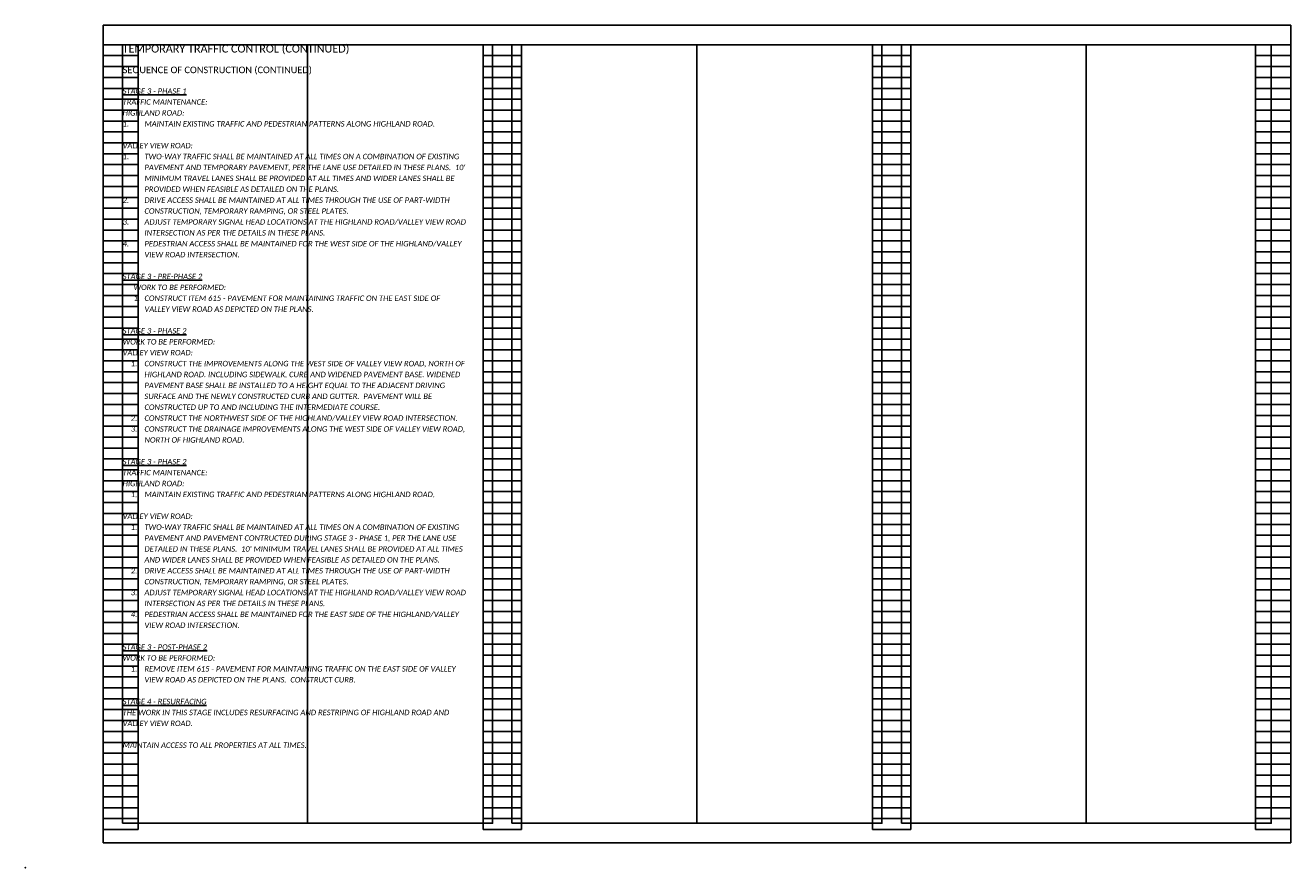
# Model space of a CAD drawing. Header units: feet. Extents: x 105 to 304, y 6 to 66.
# Tile 13 of 13: x 271 to 304, y 22 to 43. Entities that reach past the tile are written whole.
import ezdxf

# ---------------------------------------------------------------- set-up
doc = ezdxf.new("R2010")
doc.units = ezdxf.units.FT
doc.header["$MEASUREMENT"] = 0
doc.layers.add('0_VIEW', color=7, linetype='Continuous', plot=False)
doc.layers.add('SC_Scratch1', color=7, linetype='Continuous', plot=False)
doc.layers.add('TX_P_1', color=7, linetype='Continuous')
doc.styles.add('P_Slanted-Bold_Normal', font='calibriz.ttf', dxfattribs={"height": 0.14})
doc.styles.add('P_Slanted-Bold_Title', font='calibriz.ttf', dxfattribs={"height": 0.2})
doc.styles.add('P_Slanted-Normal LS 1.00', font='calibrii.ttf', dxfattribs={"height": 0.14})

# ---------------------------------------------------------------- blocks, each defined once
blk = doc.blocks.new('3COL')
at = {"layer": '0_VIEW', "color": 3, "linetype": 'Continuous'}
for p, q in [((2, 0.98), (2, 21.14)), ((2, 21.14), (2.9, 21.14)), ((2.9, 0.98), (2.9, 21.14)), ((11.76, 0.98), (11.76, 21.14)), ((11.76, 21.14), (12.74, 21.14)), ((12.74, 0.98), (12.74, 21.14)), ((21.76, 0.98), (21.76, 21.14)), ((21.76, 21.14), (22.74, 21.14)), ((22.74, 0.98), (22.74, 21.14)), ((31.6, 0.98), (31.6, 21.14)), ((31.6, 21.14), (32.5, 21.14)), ((32.5, 0.98), (32.5, 21.14)), ((2, 20.86), (2.9, 20.86)), ((11.76, 20.86), (12.74, 20.86)), ((21.76, 20.86), (22.74, 20.86)), ((31.6, 20.86), (32.5, 20.86)), ((2, 20.58), (2.9, 20.58)), ((11.76, 20.58), (12.74, 20.58)), ((21.76, 20.58), (22.74, 20.58)), ((31.6, 20.58), (32.5, 20.58)), ((2, 20.3), (2.9, 20.3)), ((11.76, 20.3), (12.74, 20.3)), ((21.76, 20.3), (22.74, 20.3)), ((31.6, 20.3), (32.5, 20.3)), ((2, 20.02), (2.9, 20.02)), ((11.76, 20.02), (12.74, 20.02)), ((21.76, 20.02), (22.74, 20.02)), ((31.6, 20.02), (32.5, 20.02)), ((2, 19.74), (2.9, 19.74)), ((11.76, 19.74), (12.74, 19.74)), ((21.76, 19.74), (22.74, 19.74)), ((31.6, 19.74), (32.5, 19.74)), ((2, 19.46), (2.9, 19.46)), ((2, 19.18), (2.9, 19.18)), ((11.76, 19.46), (12.74, 19.46)), ((11.76, 19.18), (12.74, 19.18)), ((21.76, 19.46), (22.74, 19.46)), ((21.76, 19.18), (22.74, 19.18)), ((31.6, 19.46), (32.5, 19.46)), ((31.6, 19.18), (32.5, 19.18)), ((2, 18.9), (2.9, 18.9)), ((11.76, 18.9), (12.74, 18.9)), ((21.76, 18.9), (22.74, 18.9)), ((31.6, 18.9), (32.5, 18.9)), ((2, 18.62), (2.9, 18.62)), ((11.76, 18.62), (12.74, 18.62)), ((21.76, 18.62), (22.74, 18.62)), ((31.6, 18.62), (32.5, 18.62)), ((2, 18.34), (2.9, 18.34)), ((11.76, 18.34), (12.74, 18.34)), ((21.76, 18.34), (22.74, 18.34)), ((31.6, 18.34), (32.5, 18.34)), ((2, 18.06), (2.9, 18.06)), ((11.76, 18.06), (12.74, 18.06)), ((21.76, 18.06), (22.74, 18.06)), ((31.6, 18.06), (32.5, 18.06)), ((2, 17.78), (2.9, 17.78)), ((11.76, 17.78), (12.74, 17.78)), ((21.76, 17.78), (22.74, 17.78)), ((31.6, 17.78), (32.5, 17.78)), ((2, 17.5), (2.9, 17.5)), ((11.76, 17.5), (12.74, 17.5)), ((21.76, 17.5), (22.74, 17.5)), ((31.6, 17.5), (32.5, 17.5)), ((2, 17.22), (2.9, 17.22)), ((2, 16.94), (2.9, 16.94)), ((11.76, 17.22), (12.74, 17.22)), ((11.76, 16.94), (12.74, 16.94)), ((21.76, 17.22), (22.74, 17.22)), ((21.76, 16.94), (22.74, 16.94)), ((31.6, 17.22), (32.5, 17.22)), ((31.6, 16.94), (32.5, 16.94)), ((2, 16.66), (2.9, 16.66)), ((11.76, 16.66), (12.74, 16.66)), ((21.76, 16.66), (22.74, 16.66)), ((31.6, 16.66), (32.5, 16.66)), ((2, 16.38), (2.9, 16.38)), ((11.76, 16.38), (12.74, 16.38)), ((21.76, 16.38), (22.74, 16.38)), ((31.6, 16.38), (32.5, 16.38)), ((2, 16.1), (2.9, 16.1)), ((11.76, 16.1), (12.74, 16.1)), ((21.76, 16.1), (22.74, 16.1)), ((31.6, 16.1), (32.5, 16.1)), ((2, 15.82), (2.9, 15.82)), ((11.76, 15.82), (12.74, 15.82)), ((21.76, 15.82), (22.74, 15.82)), ((31.6, 15.82), (32.5, 15.82)), ((2, 15.54), (2.9, 15.54)), ((11.76, 15.54), (12.74, 15.54)), ((21.76, 15.54), (22.74, 15.54)), ((31.6, 15.54), (32.5, 15.54)), ((2, 15.26), (2.9, 15.26)), ((2, 14.98), (2.9, 14.98)), ((11.76, 15.26), (12.74, 15.26)), ((11.76, 14.98), (12.74, 14.98)), ((21.76, 15.26), (22.74, 15.26)), ((21.76, 14.98), (22.74, 14.98)), ((31.6, 15.26), (32.5, 15.26)), ((31.6, 14.98), (32.5, 14.98)), ((2, 14.7), (2.9, 14.7)), ((11.76, 14.7), (12.74, 14.7)), ((21.76, 14.7), (22.74, 14.7)), ((31.6, 14.7), (32.5, 14.7)), ((2, 14.42), (2.9, 14.42)), ((11.76, 14.42), (12.74, 14.42)), ((21.76, 14.42), (22.74, 14.42)), ((31.6, 14.42), (32.5, 14.42)), ((2, 14.14), (2.9, 14.14)), ((11.76, 14.14), (12.74, 14.14)), ((21.76, 14.14), (22.74, 14.14)), ((31.6, 14.14), (32.5, 14.14)), ((2, 13.86), (2.9, 13.86)), ((11.76, 13.86), (12.74, 13.86)), ((21.76, 13.86), (22.74, 13.86)), ((31.6, 13.86), (32.5, 13.86)), ((2, 13.58), (2.9, 13.58)), ((11.76, 13.58), (12.74, 13.58)), ((21.76, 13.58), (22.74, 13.58)), ((31.6, 13.58), (32.5, 13.58)), ((2, 13.3), (2.9, 13.3)), ((2, 13.02), (2.9, 13.02)), ((11.76, 13.3), (12.74, 13.3)), ((11.76, 13.02), (12.74, 13.02)), ((21.76, 13.3), (22.74, 13.3)), ((21.76, 13.02), (22.74, 13.02)), ((31.6, 13.3), (32.5, 13.3)), ((31.6, 13.02), (32.5, 13.02)), ((2, 12.74), (2.9, 12.74)), ((11.76, 12.74), (12.74, 12.74)), ((21.76, 12.74), (22.74, 12.74)), ((31.6, 12.74), (32.5, 12.74)), ((2, 12.46), (2.9, 12.46)), ((11.76, 12.46), (12.74, 12.46)), ((21.76, 12.46), (22.74, 12.46)), ((31.6, 12.46), (32.5, 12.46)), ((2, 12.18), (2.9, 12.18)), ((11.76, 12.18), (12.74, 12.18)), ((21.76, 12.18), (22.74, 12.18)), ((31.6, 12.18), (32.5, 12.18)), ((2, 11.9), (2.9, 11.9)), ((11.76, 11.9), (12.74, 11.9)), ((21.76, 11.9), (22.74, 11.9)), ((31.6, 11.9), (32.5, 11.9)), ((2, 11.62), (2.9, 11.62)), ((11.76, 11.62), (12.74, 11.62)), ((21.76, 11.62), (22.74, 11.62)), ((31.6, 11.62), (32.5, 11.62)), ((2, 11.34), (2.9, 11.34)), ((2, 11.06), (2.9, 11.06)), ((11.76, 11.34), (12.74, 11.34)), ((11.76, 11.06), (12.74, 11.06)), ((21.76, 11.34), (22.74, 11.34)), ((21.76, 11.06), (22.74, 11.06)), ((31.6, 11.34), (32.5, 11.34)), ((31.6, 11.06), (32.5, 11.06)), ((2, 10.78), (2.9, 10.78)), ((11.76, 10.78), (12.74, 10.78)), ((21.76, 10.78), (22.74, 10.78)), ((31.6, 10.78), (32.5, 10.78)), ((2, 10.5), (2.9, 10.5)), ((11.76, 10.5), (12.74, 10.5)), ((21.76, 10.5), (22.74, 10.5)), ((31.6, 10.5), (32.5, 10.5)), ((2, 10.22), (2.9, 10.22)), ((11.76, 10.22), (12.74, 10.22)), ((21.76, 10.22), (22.74, 10.22)), ((31.6, 10.22), (32.5, 10.22)), ((2, 9.94), (2.9, 9.94)), ((11.76, 9.94), (12.74, 9.94)), ((21.76, 9.94), (22.74, 9.94)), ((31.6, 9.94), (32.5, 9.94)), ((2, 9.66), (2.9, 9.66)), ((11.76, 9.66), (12.74, 9.66)), ((21.76, 9.66), (22.74, 9.66)), ((31.6, 9.66), (32.5, 9.66)), ((2, 9.38), (2.9, 9.38)), ((11.76, 9.38), (12.74, 9.38)), ((21.76, 9.38), (22.74, 9.38)), ((31.6, 9.38), (32.5, 9.38)), ((2, 9.1), (2.9, 9.1)), ((2, 8.82), (2.9, 8.82)), ((11.76, 9.1), (12.74, 9.1)), ((11.76, 8.82), (12.74, 8.82)), ((21.76, 9.1), (22.74, 9.1)), ((21.76, 8.82), (22.74, 8.82)), ((31.6, 9.1), (32.5, 9.1)), ((31.6, 8.82), (32.5, 8.82)), ((2, 8.54), (2.9, 8.54)), ((11.76, 8.54), (12.74, 8.54)), ((21.76, 8.54), (22.74, 8.54)), ((31.6, 8.54), (32.5, 8.54)), ((2, 8.26), (2.9, 8.26)), ((11.76, 8.26), (12.74, 8.26)), ((21.76, 8.26), (22.74, 8.26)), ((31.6, 8.26), (32.5, 8.26)), ((2, 7.98), (2.9, 7.98)), ((11.76, 7.98), (12.74, 7.98)), ((21.76, 7.98), (22.74, 7.98)), ((31.6, 7.98), (32.5, 7.98)), ((2, 7.7), (2.9, 7.7)), ((11.76, 7.7), (12.74, 7.7)), ((21.76, 7.7), (22.74, 7.7)), ((31.6, 7.7), (32.5, 7.7)), ((2, 7.42), (2.9, 7.42)), ((11.76, 7.42), (12.74, 7.42)), ((21.76, 7.42), (22.74, 7.42)), ((31.6, 7.42), (32.5, 7.42)), ((2, 7.14), (2.9, 7.14)), ((2, 6.86), (2.9, 6.86)), ((11.76, 7.14), (12.74, 7.14)), ((11.76, 6.86), (12.74, 6.86)), ((21.76, 7.14), (22.74, 7.14)), ((21.76, 6.86), (22.74, 6.86)), ((31.6, 7.14), (32.5, 7.14)), ((31.6, 6.86), (32.5, 6.86)), ((2, 6.58), (2.9, 6.58)), ((11.76, 6.58), (12.74, 6.58)), ((21.76, 6.58), (22.74, 6.58)), ((31.6, 6.58), (32.5, 6.58)), ((2, 6.3), (2.9, 6.3)), ((11.76, 6.3), (12.74, 6.3)), ((21.76, 6.3), (22.74, 6.3)), ((31.6, 6.3), (32.5, 6.3)), ((2, 6.02), (2.9, 6.02)), ((11.76, 6.02), (12.74, 6.02)), ((21.76, 6.02), (22.74, 6.02)), ((31.6, 6.02), (32.5, 6.02)), ((2, 5.74), (2.9, 5.74)), ((11.76, 5.74), (12.74, 5.74)), ((21.76, 5.74), (22.74, 5.74)), ((31.6, 5.74), (32.5, 5.74)), ((2, 5.46), (2.9, 5.46)), ((11.76, 5.46), (12.74, 5.46)), ((21.76, 5.46), (22.74, 5.46)), ((31.6, 5.46), (32.5, 5.46)), ((2, 5.18), (2.9, 5.18)), ((2, 4.9), (2.9, 4.9)), ((11.76, 5.18), (12.74, 5.18)), ((11.76, 4.9), (12.74, 4.9)), ((21.76, 5.18), (22.74, 5.18)), ((21.76, 4.9), (22.74, 4.9)), ((31.6, 5.18), (32.5, 5.18)), ((31.6, 4.9), (32.5, 4.9)), ((2, 4.62), (2.9, 4.62)), ((11.76, 4.62), (12.74, 4.62)), ((21.76, 4.62), (22.74, 4.62)), ((31.6, 4.62), (32.5, 4.62)), ((2, 4.34), (2.9, 4.34)), ((11.76, 4.34), (12.74, 4.34)), ((21.76, 4.34), (22.74, 4.34)), ((31.6, 4.34), (32.5, 4.34)), ((2, 4.06), (2.9, 4.06)), ((11.76, 4.06), (12.74, 4.06)), ((21.76, 4.06), (22.74, 4.06)), ((31.6, 4.06), (32.5, 4.06)), ((2, 3.78), (2.9, 3.78)), ((11.76, 3.78), (12.74, 3.78)), ((21.76, 3.78), (22.74, 3.78)), ((31.6, 3.78), (32.5, 3.78)), ((2, 3.5), (2.9, 3.5)), ((11.76, 3.5), (12.74, 3.5)), ((21.76, 3.5), (22.74, 3.5)), ((31.6, 3.5), (32.5, 3.5)), ((2, 3.22), (2.9, 3.22)), ((2, 2.94), (2.9, 2.94)), ((11.76, 3.22), (12.74, 3.22)), ((11.76, 2.94), (12.74, 2.94)), ((21.76, 3.22), (22.74, 3.22)), ((21.76, 2.94), (22.74, 2.94)), ((31.6, 3.22), (32.5, 3.22)), ((31.6, 2.94), (32.5, 2.94)), ((2, 2.66), (2.9, 2.66)), ((11.76, 2.66), (12.74, 2.66)), ((21.76, 2.66), (22.74, 2.66)), ((31.6, 2.66), (32.5, 2.66)), ((2, 2.38), (2.9, 2.38)), ((11.76, 2.38), (12.74, 2.38)), ((21.76, 2.38), (22.74, 2.38)), ((31.6, 2.38), (32.5, 2.38)), ((2, 2.1), (2.9, 2.1)), ((11.76, 2.1), (12.74, 2.1)), ((21.76, 2.1), (22.74, 2.1)), ((31.6, 2.1), (32.5, 2.1)), ((2, 1.82), (2.9, 1.82)), ((11.76, 1.82), (12.74, 1.82)), ((21.76, 1.82), (22.74, 1.82)), ((31.6, 1.82), (32.5, 1.82)), ((2, 1.54), (2.9, 1.54)), ((11.76, 1.54), (12.74, 1.54)), ((21.76, 1.54), (22.74, 1.54)), ((31.6, 1.54), (32.5, 1.54)), ((2, 1.26), (2.9, 1.26)), ((2, 0.98), (2.9, 0.98)), ((11.76, 1.26), (12.74, 1.26)), ((11.76, 0.98), (12.74, 0.98)), ((21.76, 1.26), (22.74, 1.26)), ((21.76, 0.98), (22.74, 0.98)), ((31.6, 1.26), (32.5, 1.26)), ((31.6, 0.98), (32.5, 0.98))]:
    blk.add_line(p, q, dxfattribs=at)
at = {"layer": '0_VIEW', "color": 3}
blk.add_lwpolyline([(2, 0.64), (32.5, 0.64), (32.5, 21.64), (2, 21.64)], close=True, dxfattribs=at)
at = {"layer": '0_VIEW', "color": 3, "linetype": 'Continuous'}
blk.add_point((0, 0), dxfattribs=at)

msp = doc.modelspace()

# ---------------------------------------------------------------- linework, layer by layer
at = {"layer": 'SC_Scratch1'}
for p, q in [((278.665, 42.78), (278.665, 22.78)), ((288.665, 42.78), (288.665, 22.78)), ((298.665, 42.78), (298.665, 22.78))]:
    msp.add_line(p, q, dxfattribs=at)
for points in [[(273.915, 22.78), (283.415, 22.78), (283.415, 42.78), (273.915, 42.78)], [(283.915, 22.78), (293.415, 22.78), (293.415, 42.78), (283.915, 42.78)], [(293.915, 22.78), (303.415, 22.78), (303.415, 42.78), (293.915, 42.78)]]:
    msp.add_lwpolyline(points, close=True, dxfattribs=at)

# ---------------------------------------------------------------- block references
msp.add_blockref('3COL', (271.415, 21.64), dxfattribs=at)

# ---------------------------------------------------------------- texts
at = {"layer": 'TX_P_1', "color": 3, "insert": (273.915, 42.78), "char_height": 0.2, "width": 9.5, "attachment_point": 1, "style": 'P_Slanted-Bold_Title'}
msp.add_mtext('TEMPORARY TRAFFIC CONTROL (CONTINUED)', dxfattribs=at)
at = {"layer": 'TX_P_1', "color": 3, "insert": (273.915, 42.22), "char_height": 0.17, "width": 9.5, "attachment_point": 1, "line_spacing_factor": 1.2, "style": 'P_Slanted-Bold_Normal'}
msp.add_mtext('SEQUENCE OF CONSTRUCTION (CONTINUED)', dxfattribs=at)
at = {"layer": 'TX_P_1', "color": 7, "ltscale": 0.05, "char_height": 0.14, "width": 8.9, "attachment_point": 1, "line_spacing_factor": 1.2, "style": 'P_Slanted-Normal LS 1.00'}
for s, insert in [("{\\LSTAGE 3 - PHASE 1\\P}TRAFFIC MAINTENANCE:\\PHIGHLAND ROAD:\\P1.^IMAINTAIN EXISTING TRAFFIC AND PEDESTRIAN PATTERNS ALONG HIGHLAND ROAD. \\P\\PVALLEY VIEW ROAD:\\P1.^ITWO-WAY TRAFFIC SHALL BE MAINTAINED AT ALL TIMES ON A COMBINATION OF EXISTING ^IPAVEMENT AND TEMPORARY PAVEMENT, PER THE LANE USE DETAILED IN THESE PLANS.  10' ^IMINIMUM TRAVEL LANES SHALL BE PROVIDED AT ALL TIMES AND WIDER LANES SHALL BE ^IPROVIDED WHEN FEASIBLE AS DETAILED ON THE PLANS. \\P2.^IDRIVE ACCESS SHALL BE MAINTAINED AT ALL TIMES THROUGH THE USE OF PART-WIDTH ^ICONSTRUCTION, TEMPORARY RAMPING, OR STEEL PLATES. \\P3.^IADJUST TEMPORARY SIGNAL HEAD LOCATIONS AT THE HIGHLAND ROAD/VALLEY VIEW ROAD ^IINTERSECTION AS PER THE DETAILS IN THESE PLANS. \\P4.^IPEDESTRIAN ACCESS SHALL BE MAINTAINED FOR THE WEST SIDE OF THE HIGHLAND/VALLEY ^IVIEW ROAD INTERSECTION.\\P\\pxi-3,l5;{\\L\\P\\pi0,l0;STAGE 3 - PRE-PHASE 2\\P}WORK TO BE PERFORMED:\\P1.^ICONSTRUCT ITEM 615 - PAVEMENT FOR MAINTAINING TRAFFIC ON THE EAST SIDE OF\\P^IVALLEY VIEW ROAD AS DEPICTED ON THE PLANS.", (273.915, 41.66)), ("{\\LSTAGE 3 - PHASE 2\\P}WORK TO BE PERFORMED:\\PVALLEY VIEW ROAD:\\P\\pxi-2.5,l4;1.^ICONSTRUCT THE IMPROVEMENTS ALONG THE WEST SIDE OF VALLEY VIEW ROAD, NORTH OF HIGHLAND ROAD. INCLUDING SIDEWALK, CURB AND WIDENED PAVEMENT BASE. WIDENED PAVEMENT BASE SHALL BE INSTALLED TO A HEIGHT EQUAL TO THE ADJACENT DRIVING SURFACE AND THE NEWLY CONSTRUCTED CURB AND GUTTER.  PAVEMENT WILL BE CONSTRUCTED UP TO AND INCLUDING THE INTERMEDIATE COURSE.\\P2.^ICONSTRUCT THE NORTHWEST SIDE OF THE HIGHLAND/VALLEY VIEW ROAD INTERSECTION. \\P3.^ICONSTRUCT THE DRAINAGE IMPROVEMENTS ALONG THE WEST SIDE OF VALLEY VIEW ROAD, NORTH OF HIGHLAND ROAD.\\P\\pi0,l0;{\\L\\PSTAGE 3 - PHASE 2\\P}TRAFFIC MAINTENANCE:\\PHIGHLAND ROAD:\\P\\pi-2.5,l4;1.^IMAINTAIN EXISTING TRAFFIC AND PEDESTRIAN PATTERNS ALONG HIGHLAND ROAD. \\P\\pi0,l0;\\PVALLEY VIEW ROAD:\\P\\pi-2.5,l4;1.^ITWO-WAY TRAFFIC SHALL BE MAINTAINED AT ALL TIMES ON A COMBINATION OF EXISTING PAVEMENT AND PAVEMENT CONTRUCTED DURING STAGE 3 - PHASE 1, PER THE LANE USE DETAILED IN THESE PLANS.  10' MINIMUM TRAVEL LANES SHALL BE PROVIDED AT ALL TIMES AND WIDER LANES SHALL BE PROVIDED WHEN FEASIBLE AS DETAILED ON THE PLANS. \\P2.^IDRIVE ACCESS SHALL BE MAINTAINED AT ALL TIMES THROUGH THE USE OF PART-WIDTH CONSTRUCTION, TEMPORARY RAMPING, OR STEEL PLATES. \\P3.^IADJUST TEMPORARY SIGNAL HEAD LOCATIONS AT THE HIGHLAND ROAD/VALLEY VIEW ROAD INTERSECTION AS PER THE DETAILS IN THESE PLANS. \\P4.^IPEDESTRIAN ACCESS SHALL BE MAINTAINED FOR THE EAST SIDE OF THE HIGHLAND/VALLEY VIEW ROAD INTERSECTION.\\P\\P\\pi0,l0;{\\LSTAGE 3 - POST-PHASE 2\\P}WORK TO BE PERFORMED:\\P\\pi-2.5,l4;1.^IREMOVE ITEM 615 - PAVEMENT FOR MAINTAINING TRAFFIC ON THE EAST SIDE OF VALLEY VIEW ROAD AS DEPICTED ON THE PLANS.  CONSTRUCT CURB. \\P\\P\\pi0,l0;{\\LSTAGE 4 - RESURFACING }\\PTHE WORK IN THIS STAGE INCLUDES RESURFACING AND RESTRIPING OF HIGHLAND ROAD AND VALLEY VIEW ROAD.\\P\\pi-2.5,l4;\\P\\pi0,l0;MAINTAIN ACCESS TO ALL PROPERTIES AT ALL TIMES.", (273.915, 35.5))]:
    msp.add_mtext(s, dxfattribs=dict(at, insert=insert))

doc.saveas('drawing.dxf')
